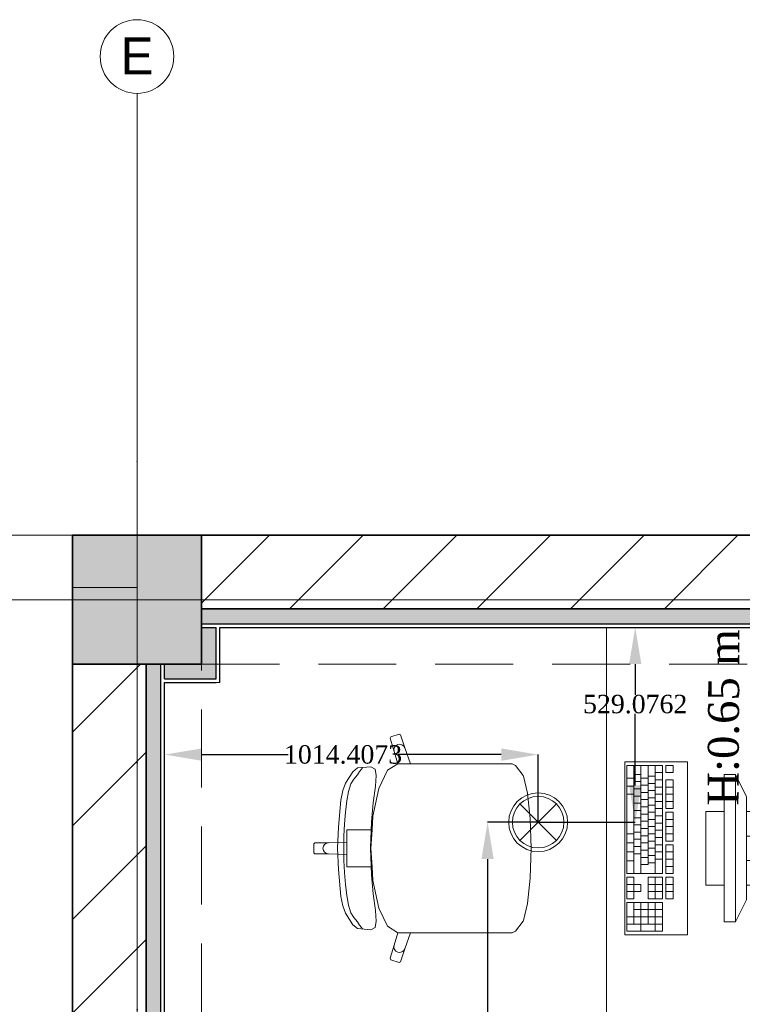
# Model space of a CAD drawing. Header units: inches. Extents: x -78787 to 29484, y -9517 to 23232.
# Tile 250 of 256: x 2012 to 3975, y 16945 to 19618. Entities that reach past the tile are written whole.
import ezdxf
from ezdxf import colors
from ezdxf.entities.mleader import LeaderData, LeaderLine
from ezdxf.enums import TextEntityAlignment as Align
from ezdxf.math import Vec2, Vec3

# ---------------------------------------------------------------- set-up
doc = ezdxf.new("R2010")
doc.units = ezdxf.units.IN
doc.header["$MEASUREMENT"] = 0
doc.linetypes.add('Dot & Dashed', pattern=[670.277762, 317.5, -176.388889, 0, -176.388874])
doc.linetypes.add('Hidden', pattern=[317.5, 211.666667, -105.833333])
for name, color, linetype in [('- განათება', 7, 'Continuous'), ('- მექანიკური ნაწილი', 7, 'Continuous'), ('- საშტეფცელო როზეტები', 7, 'Continuous'), ('New_Structural - Bearing', 7, 'Continuous'), ('Structural - Bearing', 7, 'Continuous'), ('Structural - Grid', 7, 'Continuous')]:
    doc.layers.add(name, color=color, linetype=linetype)
for name, color, linetype, lineweight in [('New_Interior - Furniture _Pen_No__1', 7, 'Continuous', 13), ('New_Structural - Bearing_Pen_No__1', 7, 'Continuous', 13), ('Structural - Bearing_Pen_No__1', 7, 'Continuous', 13), ('Structural - Bearing_Pen_No__20', 1, 'Continuous', 0), ('Structural - Bearing_Pen_No__27', 7, 'Continuous', 35)]:
    doc.layers.add(name, color=color, linetype=linetype, lineweight=lineweight)
for name, color, linetype, lineweight, true_color in [('New_Interior - Lamp_Pen_No__77', 7, 'Continuous', 20, 0xffeb28), ('New_Structural - Bearing_Pen_No__255', 7, 'Continuous', 13, 0xe8e8e8), ('New_Structural - Bearing_Pen_No__5', 7, 'Continuous', 25, 0x40a5ff), ('New_Structural - Bearing_Pen_No__57', 7, 'Continuous', 25, 0xdcd214), ('Structural - Bearing_Pen_No__102', 7, 'Continuous', 13, 0xcccccc), ('Structural - Bearing_Pen_No__161', 7, 'Continuous', 13, 0x6a6a6a), ('Structural - Bearing_Pen_No__28', 7, 'Continuous', 35, 0xa80f02), ('Structural - Grid_Pen_No__81', 7, 'Continuous', 20, 0x6a6a6a)]:
    doc.layers.add(name, color=color, linetype=linetype, lineweight=lineweight, true_color=true_color)
doc.styles.add('CT', font='ARIALN.TTF', dxfattribs={"height": 200})
doc.styles.add('GENERATED_STYLE_2', font='txt')
doc.styles.get("Standard").update_dxf_attribs({"font": 'arial.ttf'})
doc.dimstyles.get("Standard").update_dxf_attribs({"dimtxt": 0.18, "dimasz": 0.18, "dimexe": 0.18, "dimexo": 0.0625, "dimgap": 0.09, "dimtad": 0, "dimtih": 1, "dimtoh": 1, "dimdec": 4, "dimzin": 0, "dimdsep": 46, "dimtxsty": 'Standard', "dimcen": 0.09, "dimadec": 0, "dimazin": 0, "dimtfac": 1, "dimtdec": 4, "dimtofl": 0, "dimtmove": 0, "dimatfit": 3, "dimfxl": 1, "dimtolj": 1, "dimtzin": 0, "dimarcsym": 0})
pattern_1 = [(45, (0, 0), (-127.2792, 127.2792), [])]

# ---------------------------------------------------------------- blocks, each defined once
blk = doc.blocks.new('Slab_1', base_point=(-47183.8, 14488))
at = {"layer": 'Structural - Bearing_Pen_No__1', "color": 7, "linetype": 'Continuous', "lineweight": 13, "flags": 128}
blk.add_lwpolyline([(-47183.8, 14488), (1166.2, 14488), (1166.2, 32488), (-317.2, 32488), (-317.2, 39238), (-26465.1, 39238), (-29183.8, 32838), (-47183.8, 32838)], close=True, dxfattribs=at)
blk = doc.blocks.new('Wall_3', base_point=(1166.2, 39238))
at = {"layer": 'Structural - Bearing', "linetype": 'Continuous', "lineweight": 0, "true_color": 0x000000}
h = blk.add_hatch(dxfattribs=at)
h.set_pattern_fill('MASONRY_BLOCK', color=18, style=0, pattern_type=2)
h.set_pattern_definition(pattern_1)
h.paths.add_polyline_path([(-22833.8, 39038), (-17183.8, 39038), (-17183.8, 39238), (-22833.8, 39238)])
at = {"layer": 'Structural - Bearing_Pen_No__27', "color": 7, "linetype": 'Continuous', "lineweight": 35, "flags": 128}
for points in [[(-17183.8, 39238), (-22833.8, 39238)], [(-22833.8, 39038), (-17183.8, 39038)]]:
    blk.add_lwpolyline(points, dxfattribs=at)
blk = doc.blocks.new('Wall_16', base_point=(-23183.8, 32838))
at = {"layer": 'Structural - Bearing', "linetype": 'Continuous', "lineweight": 0, "true_color": 0x000000}
h = blk.add_hatch(dxfattribs=at)
h.set_pattern_fill('MASONRY_BLOCK', color=18, style=0, pattern_type=2)
h.set_pattern_definition(pattern_1)
h.paths.add_polyline_path([(-22983.8, 38888), (-23183.8, 38888), (-23183.8, 36440.1), (-22983.8, 36440.1)])
at = {"layer": 'Structural - Bearing_Pen_No__27', "color": 7, "linetype": 'Continuous', "lineweight": 35, "flags": 128}
for points in [[(-23183.8, 38888), (-23183.8, 36440.1)], [(-22983.8, 36440.1), (-22983.8, 38888)]]:
    blk.add_lwpolyline(points, dxfattribs=at)
blk = doc.blocks.new('Wall_98', base_point=(-22983.8, 39038))
at = {"layer": 'New_Structural - Bearing_Pen_No__57', "linetype": 'Continuous', "lineweight": 25, "true_color": 0xdcd214}
blk.add_hatch(color=52, dxfattribs=at).paths.add_polyline_path([(-22943.8, 38888), (-22983.8, 38888), (-22983.8, 36440.1), (-22943.8, 36440.1)])
at = {"layer": 'New_Structural - Bearing_Pen_No__1', "color": 7, "linetype": 'Continuous', "lineweight": 13, "flags": 128}
for points in [[(-22983.8, 36440.1), (-22943.8, 36440.1)], [(-22943.8, 36440.1), (-22933.8, 36440.1)]]:
    blk.add_lwpolyline(points, dxfattribs=at)
at = {"layer": 'New_Structural - Bearing_Pen_No__5', "color": 161, "linetype": 'Continuous', "lineweight": 25, "true_color": 0x40a5ff}
blk.add_line((-22943.8, 36440.1), (-22943.8, 38888), dxfattribs=at)
at = {"layer": 'New_Structural - Bearing_Pen_No__5', "color": 161, "linetype": 'Continuous', "lineweight": 25, "true_color": 0x40a5ff, "flags": 128}
for points in [[(-22983.8, 38888), (-22983.8, 36440.1)], [(-22933.8, 38848), (-22933.8, 38888)], [(-22933.8, 36440.1), (-22933.8, 38838)]]:
    blk.add_lwpolyline(points, dxfattribs=at)
blk = doc.blocks.new('Wall_144', base_point=(-22833.8, 39038))
at = {"layer": 'New_Structural - Bearing_Pen_No__255', "linetype": 'Continuous', "lineweight": 13, "true_color": 0xe8e8e8}
for points in [[(-22793.8, 38888), (-22793.8, 38988), (-22833.8, 38988), (-22833.8, 38888)], [(-22833.8, 38888), (-22833.8, 38848), (-22793.8, 38848)], [(-22793.8, 38888), (-22833.8, 38888), (-22793.8, 38848)]]:
    blk.add_hatch(color=254, dxfattribs=at).paths.add_polyline_path(points)
at = {"layer": 'New_Structural - Bearing_Pen_No__1', "color": 7, "linetype": 'Continuous', "lineweight": 13, "flags": 128}
for points in [[(-22833.8, 38988), (-22793.8, 38988)], [(-22783.8, 38838), (-22793.8, 38838)]]:
    blk.add_lwpolyline(points, dxfattribs=at)
at = {"layer": 'New_Structural - Bearing_Pen_No__5', "color": 161, "linetype": 'Continuous', "lineweight": 25, "true_color": 0x40a5ff}
for p, q in [((-22793.8, 38888), (-22793.8, 38988)), ((-22793.8, 38848), (-22793.8, 38888)), ((-22833.8, 38848), (-22793.8, 38848))]:
    blk.add_line(p, q, dxfattribs=at)
at = {"layer": 'New_Structural - Bearing_Pen_No__5', "color": 161, "linetype": 'Continuous', "lineweight": 25, "true_color": 0x40a5ff, "flags": 128}
blk.add_lwpolyline([(-22783.8, 38838), (-22783.8, 38988)], dxfattribs=at)
blk = doc.blocks.new('Wall_145', base_point=(-22833.8, 38888))
at = {"layer": 'New_Structural - Bearing_Pen_No__255', "linetype": 'Continuous', "lineweight": 13, "true_color": 0xe8e8e8}
blk.add_hatch(color=254, dxfattribs=at).paths.add_polyline_path([(-22833.8, 38888), (-22933.8, 38888), (-22933.8, 38848), (-22833.8, 38848)])
at = {"layer": 'New_Structural - Bearing_Pen_No__1', "color": 7, "linetype": 'Continuous', "lineweight": 13, "flags": 128}
blk.add_lwpolyline([(-22933.8, 38888), (-22933.8, 38848)], dxfattribs=at)
at = {"layer": 'New_Structural - Bearing_Pen_No__5', "color": 161, "linetype": 'Continuous', "lineweight": 25, "true_color": 0x40a5ff}
for p, q in [((-22933.8, 38848), (-22833.8, 38848)), ((-22833.8, 38848), (-22793.8, 38848))]:
    blk.add_line(p, q, dxfattribs=at)
at = {"layer": 'New_Structural - Bearing_Pen_No__5', "color": 161, "linetype": 'Continuous', "lineweight": 25, "true_color": 0x40a5ff, "flags": 128}
blk.add_lwpolyline([(-22933.8, 38838), (-22793.8, 38838)], dxfattribs=at)
blk = doc.blocks.new('Wall_234', base_point=(-19138.9, 39038))
at = {"layer": 'New_Structural - Bearing_Pen_No__57', "linetype": 'Continuous', "lineweight": 25, "true_color": 0xdcd214}
blk.add_hatch(color=52, dxfattribs=at).paths.add_polyline_path([(-19238.9, 39038), (-22833.8, 39038), (-22833.8, 38998), (-19238.9, 38998)])
at = {"layer": 'New_Structural - Bearing_Pen_No__5', "color": 161, "linetype": 'Continuous', "lineweight": 25, "true_color": 0x40a5ff}
for p, q in [((-19238.9, 39038), (-19238.9, 38998)), ((-19138.9, 38998), (-19138.9, 39038)), ((-22833.8, 38998), (-19238.9, 38998)), ((-19228.9, 38998), (-19148.9, 38998))]:
    blk.add_line(p, q, dxfattribs=at)
at = {"layer": 'New_Structural - Bearing_Pen_No__5', "color": 161, "linetype": 'Continuous', "lineweight": 25, "true_color": 0x40a5ff, "flags": 128}
for points in [[(-19238.9, 39038), (-22833.8, 39038)], [(-22833.8, 38988), (-22793.8, 38988)], [(-22783.8, 38988), (-19238.9, 38988)], [(-19228.9, 38988), (-19148.9, 38988)]]:
    blk.add_lwpolyline(points, dxfattribs=at)
blk = doc.blocks.new('Column_3', base_point=(-23008.8, 39063))
at = {"layer": 'Structural - Bearing_Pen_No__161', "linetype": 'Continuous', "lineweight": 0, "true_color": 0x6a6a6a}
blk.add_hatch(color=251, dxfattribs=at).paths.add_polyline_path([(-22833.8, 38888), (-22833.8, 39238), (-23183.8, 39238), (-23183.8, 38888)])
at = {"layer": 'Structural - Bearing_Pen_No__20', "color": 1, "linetype": 'Continuous', "lineweight": 0}
for p, q in [((-23008.8, 39143), (-23008.8, 39318)), ((-23088.8, 39063), (-23263.8, 39063)), ((-22928.8, 39063), (-22753.8, 39063)), ((-23008.8, 38983), (-23008.8, 38808))]:
    blk.add_line(p, q, dxfattribs=at)
blk.add_point((-23008.8, 39063), dxfattribs=at)
at = {"layer": 'Structural - Bearing_Pen_No__28', "color": 14, "linetype": 'Continuous', "lineweight": 35, "true_color": 0xa80f02, "flags": 128}
blk.add_lwpolyline([(-22833.8, 38888), (-22833.8, 39238), (-23183.8, 39238), (-23183.8, 38888)], close=True, dxfattribs=at)
blk = doc.blocks.new('Standard grid marker')
at = {"layer": 'Structural - Grid_Pen_No__81', "color": 251, "linetype": 'Continuous', "lineweight": 20, "true_color": 0x6a6a6a}
blk.add_line((1000, 0), (51328.1, 0), dxfattribs=at)
at = {"layer": 'Structural - Grid_Pen_No__81', "color": 251, "lineweight": 20, "true_color": 0x6a6a6a, "style": 'GENERATED_STYLE_2'}
for tag, p in [('AC_MarkerText_1_0', (-100, -144)), ('AC_MarkerText_1_1', (52428.1, -144))]:
    blk.add_attdef(tag, text='', height=100, rotation=180, dxfattribs=at).set_placement(p, align=Align.TOP_CENTER)
blk = doc.blocks.new('Standard grid marker_2')
at = {"layer": 'Structural - Grid_Pen_No__81', "color": 251, "linetype": 'Continuous', "lineweight": 20, "true_color": 0x6a6a6a}
for p, q in [((1000, 0), (27734.9, 0)), ((27734.9, 0), (28734.9, 0))]:
    blk.add_line(p, q, dxfattribs=at)
blk.add_circle((28834.9, 0), 100, dxfattribs=at)
blk.add_point((27734.9, 0), dxfattribs=at)
blk.add_point((27734.9, 0), dxfattribs=at)
at = {"layer": 'Structural - Grid_Pen_No__81', "color": 251, "lineweight": 20, "true_color": 0x6a6a6a, "style": 'GENERATED_STYLE_2'}
for tag, p in [('AC_MarkerText_1_0', (-1.5, -46.7)), ('AC_MarkerText_1_1', (28933.4, -46.7))]:
    blk.add_attdef(tag, text='', height=100, rotation=270, dxfattribs=at).set_placement(p, align=Align.TOP_CENTER)
blk = doc.blocks.new('Office Workstation Solo')
at = {"layer": 'New_Interior - Furniture _Pen_No__1', "color": 7, "linetype": 'Continuous', "lineweight": 13}
for p, q in [((-500, -200), (-700, -200)), ((-700, -200), (-700, -220)), ((-633.3, -220), (-633.3, -200)), ((-566.7, -220), (-566.7, -200)), ((-500, -220), (-500, -200)), ((-800, -250), (-740, -220)), ((-740, -220), (-460, -220)), ((-700, -220), (-500, -220)), ((-400, -250), (-460, -220)), ((-400, -250), (-800, -250)), ((-800, -250), (-800, -280)), ((-400, -280), (-400, -250)), ((-800, -280), (-400, -280)), ((-500, -280), (-700, -280)), ((-700, -280), (-700, -330)), ((-500, -330), (-500, -280)), ((-700, -330), (-500, -330)), ((-805.6, -419.1), (-825.2, -419.1)), ((-825.2, -419.1), (-825.2, -438.5)), ((-805.6, -438.5), (-805.6, -419.1)), ((-707.7, -419.1), (-786, -419.1)), ((-786, -419.1), (-786, -438.5)), ((-766.5, -438.5), (-766.5, -419.1)), ((-746.9, -438.5), (-746.9, -419.1)), ((-727.3, -438.5), (-727.3, -419.1)), ((-707.7, -438.5), (-707.7, -419.1)), ((-619.6, -419.1), (-697.9, -419.1)), ((-697.9, -419.1), (-697.9, -438.5)), ((-678.3, -438.5), (-678.3, -419.1)), ((-658.8, -438.5), (-658.8, -419.1)), ((-639.2, -438.5), (-639.2, -419.1)), ((-619.6, -438.5), (-619.6, -419.1)), ((-531.5, -419.1), (-609.8, -419.1)), ((-609.8, -419.1), (-609.8, -438.5)), ((-590.2, -438.5), (-590.2, -419.1)), ((-570.6, -438.5), (-570.6, -419.1)), ((-551, -438.5), (-551, -419.1)), ((-531.5, -438.5), (-531.5, -419.1)), ((-462.9, -419.1), (-521.7, -419.1)), ((-521.7, -419.1), (-521.7, -438.5)), ((-502.1, -438.5), (-502.1, -419.1)), ((-482.5, -438.5), (-482.5, -419.1)), ((-462.9, -438.5), (-462.9, -419.1)), ((-825.2, -438.5), (-805.6, -438.5)), ((-531.5, -448.2), (-825.2, -448.2)), ((-825.2, -448.2), (-825.2, -545.2)), ((-805.6, -467.6), (-805.6, -448.2)), ((-786, -438.5), (-707.7, -438.5)), ((-786, -467.6), (-786, -448.2)), ((-766.5, -467.6), (-766.5, -448.2)), ((-746.9, -467.6), (-746.9, -448.2)), ((-727.3, -467.6), (-727.3, -448.2)), ((-707.7, -467.6), (-707.7, -448.2)), ((-697.9, -438.5), (-619.6, -438.5)), ((-688.1, -467.6), (-688.1, -448.2)), ((-668.5, -467.6), (-668.5, -448.2)), ((-649, -467.6), (-649, -448.2)), ((-629.4, -467.6), (-629.4, -448.2)), ((-609.8, -438.5), (-531.5, -438.5)), ((-609.8, -467.6), (-609.8, -448.2)), ((-590.2, -467.6), (-590.2, -448.2)), ((-570.6, -467.6), (-570.6, -448.2)), ((-531.5, -545.2), (-531.5, -448.2)), ((-521.7, -438.5), (-462.9, -438.5)), ((-462.9, -448.2), (-521.7, -448.2)), ((-521.7, -448.2), (-521.7, -487)), ((-502.1, -487), (-502.1, -448.2)), ((-482.5, -487), (-482.5, -448.2)), ((-462.9, -487), (-462.9, -448.2)), ((-374.8, -448.2), (-453.1, -448.2)), ((-453.1, -448.2), (-453.1, -545.2)), ((-433.5, -525.8), (-433.5, -448.2)), ((-414, -545.2), (-414, -448.2)), ((-394.4, -545.2), (-394.4, -448.2)), ((-374.8, -545.2), (-374.8, -448.2)), ((-825.2, -467.6), (-531.5, -467.6)), ((-795.8, -487), (-795.8, -467.6)), ((-776.3, -487), (-776.3, -467.6)), ((-756.7, -487), (-756.7, -467.6)), ((-737.1, -487), (-737.1, -467.6)), ((-717.5, -487), (-717.5, -467.6)), ((-697.9, -487), (-697.9, -467.6)), ((-678.3, -487), (-678.3, -467.6)), ((-658.8, -487), (-658.8, -467.6)), ((-639.2, -487), (-639.2, -467.6)), ((-619.6, -487), (-619.6, -467.6)), ((-600, -487), (-600, -467.6)), ((-580.4, -487), (-580.4, -467.6)), ((-560.8, -487), (-560.8, -467.6)), ((-521.7, -467.6), (-462.9, -467.6)), ((-453.1, -467.6), (-374.8, -467.6)), ((-825.2, -487), (-555.9, -487)), ((-825.2, -506.4), (-531.5, -506.4)), ((-800.7, -525.8), (-800.7, -506.4)), ((-790.9, -506.4), (-790.9, -487)), ((-781.1, -525.8), (-781.1, -506.4)), ((-771.4, -506.4), (-771.4, -487)), ((-761.6, -525.8), (-761.6, -506.4)), ((-751.8, -506.4), (-751.8, -487)), ((-742, -525.8), (-742, -506.4)), ((-732.2, -506.4), (-732.2, -487)), ((-722.4, -525.8), (-722.4, -506.4)), ((-712.6, -506.4), (-712.6, -487)), ((-702.8, -525.8), (-702.8, -506.4)), ((-693, -506.4), (-693, -487)), ((-683.2, -525.8), (-683.2, -506.4)), ((-673.4, -506.4), (-673.4, -487)), ((-663.6, -525.8), (-663.6, -506.4)), ((-653.9, -506.4), (-653.9, -487)), ((-644.1, -525.8), (-644.1, -506.4)), ((-634.3, -506.4), (-634.3, -487)), ((-624.5, -525.8), (-624.5, -506.4)), ((-614.7, -506.4), (-614.7, -487)), ((-604.9, -525.8), (-604.9, -506.4)), ((-595.1, -506.4), (-595.1, -487)), ((-585.3, -525.8), (-585.3, -506.4)), ((-575.5, -506.4), (-575.5, -487)), ((-555.9, -506.4), (-555.9, -487)), ((-521.7, -487), (-462.9, -487)), ((-482.5, -506.4), (-502.1, -506.4)), ((-502.1, -506.4), (-502.1, -525.8)), ((-482.5, -525.8), (-482.5, -506.4)), ((-453.1, -487), (-394.4, -487)), ((-453.1, -506.4), (-374.8, -506.4)), ((-825.2, -525.8), (-531.5, -525.8)), ((-790.9, -545.2), (-790.9, -525.8)), ((-768.9, -545.2), (-768.9, -525.8)), ((-746.9, -545.2), (-746.9, -525.8)), ((-639.2, -545.2), (-639.2, -525.8)), ((-614.7, -545.2), (-614.7, -525.8)), ((-590.2, -545.2), (-590.2, -525.8)), ((-565.7, -545.2), (-565.7, -525.8)), ((-502.1, -525.8), (-521.7, -525.8)), ((-521.7, -525.8), (-521.7, -545.2)), ((-502.1, -545.2), (-502.1, -525.8)), ((-502.1, -525.8), (-482.5, -525.8)), ((-462.9, -525.8), (-482.5, -525.8)), ((-482.5, -545.2), (-482.5, -525.8)), ((-462.9, -545.2), (-462.9, -525.8)), ((-453.1, -525.8), (-394.4, -525.8)), ((-825.2, -545.2), (-531.5, -545.2)), ((-521.7, -545.2), (-462.9, -545.2)), ((-453.1, -545.2), (-374.8, -545.2)), ((-797.9, -826.3), (-824.7, -847.4)), ((-795.8, -825.4), (-797.9, -826.3)), ((-749.9, -814.7), (-795.8, -825.4)), ((-681.1, -807.6), (-749.9, -814.7)), ((-680, -807.5), (-681.1, -807.6)), ((-600, -805), (-680, -807.5)), ((-600, -805), (-520, -807.5)), ((-520, -807.5), (-518.9, -807.6)), ((-518.9, -807.6), (-450.1, -814.7)), ((-450.1, -814.7), (-404.2, -825.4)), ((-404.2, -825.4), (-402.1, -826.3)), ((-402.1, -826.3), (-375.3, -847.4)), ((-824.7, -847.4), (-829.3, -856)), ((-375.3, -847.4), (-370.7, -856)), ((-829.3, -856), (-829.3, -887.1)), ((-370.7, -856), (-370.7, -887.1)), ((-829.3, -887.1), (-829.3, -923.2)), ((-370.7, -887.1), (-370.7, -923.2)), ((-829.3, -923.2), (-829.3, -1132.3)), ((-370.7, -923.2), (-370.7, -1132.3)), ((-872.6, -1148), (-908.1, -1159.4)), ((-872.6, -1148), (-877.8, -1150.8)), ((-829.3, -1132.3), (-872.6, -1148)), ((-829.3, -1166.5), (-829.3, -1132.3)), ((-370.7, -1166.5), (-370.7, -1132.3)), ((-370.7, -1132.3), (-327.4, -1148)), ((-327.4, -1148), (-322.2, -1150.8)), ((-327.4, -1148), (-291.9, -1159.4)), ((-908.1, -1159.4), (-910, -1163.1)), ((-910, -1163.1), (-902.5, -1185.9)), ((-881.4, -1155.4), (-883, -1161)), ((-883, -1161), (-882.3, -1166.8)), ((-882.3, -1166.8), (-879.5, -1171.9)), ((-877.8, -1150.8), (-881.4, -1155.4)), ((-879.5, -1171.9), (-874.8, -1175.5)), ((-874.8, -1175.5), (-869.2, -1177.1)), ((-863.3, -1176.4), (-829.2, -1166.7)), ((-829.3, -1166.5), (-829.2, -1166.7)), ((-829.2, -1166.7), (-811.8, -1194.6)), ((-370.8, -1166.7), (-388.2, -1194.6)), ((-370.7, -1166.5), (-370.8, -1166.7)), ((-336.7, -1176.4), (-370.8, -1166.7)), ((-325.2, -1175.5), (-330.8, -1177.1)), ((-320.5, -1171.9), (-325.2, -1175.5)), ((-322.2, -1150.8), (-318.6, -1155.4)), ((-317.7, -1166.8), (-320.5, -1171.9)), ((-318.6, -1155.4), (-317, -1161)), ((-317, -1161), (-317.7, -1166.8)), ((-290, -1163.1), (-297.5, -1185.9)), ((-291.9, -1159.4), (-290, -1163.1)), ((-902.5, -1185.9), (-898.7, -1187.8)), ((-898.7, -1187.8), (-863.3, -1176.4)), ((-869.2, -1177.1), (-863.3, -1176.4)), ((-811.8, -1194.6), (-762.1, -1218.4)), ((-388.2, -1194.6), (-437.9, -1218.4)), ((-330.8, -1177.1), (-336.7, -1176.4)), ((-301.3, -1187.8), (-336.7, -1176.4)), ((-297.5, -1185.9), (-301.3, -1187.8)), ((-814.7, -1228.1), (-821.4, -1239.7)), ((-797.5, -1225.1), (-814.7, -1228.1)), ((-768.5, -1227.7), (-797.5, -1225.1)), ((-723.2, -1233.5), (-768.5, -1227.7)), ((-762.1, -1218.4), (-687.7, -1234.2)), ((-437.9, -1218.4), (-512.3, -1234.2)), ((-476.8, -1233.5), (-431.5, -1227.7)), ((-431.5, -1227.7), (-402.5, -1225.1)), ((-402.5, -1225.1), (-385.3, -1228.1)), ((-385.3, -1228.1), (-378.6, -1239.7)), ((-821.4, -1239.7), (-818.1, -1275.8)), ((-672.3, -1238.2), (-723.2, -1233.5)), ((-687.7, -1234.2), (-650.3, -1236.6)), ((-600, -1240.5), (-672.3, -1238.2)), ((-650.3, -1236.6), (-600, -1239.8)), ((-650.3, -1236.6), (-650.3, -1275.3)), ((-549.7, -1236.6), (-600, -1239.8)), ((-600, -1240.5), (-527.7, -1238.2)), ((-512.3, -1234.2), (-549.7, -1236.6)), ((-549.7, -1236.6), (-549.7, -1275.3)), ((-527.7, -1238.2), (-476.8, -1233.5)), ((-378.6, -1239.7), (-381.9, -1275.8)), ((-815, -1265.2), (-818.8, -1262.6)), ((-818.1, -1275.8), (-807.6, -1289)), ((-808.8, -1270.4), (-815, -1265.2)), ((-799.7, -1276.5), (-808.8, -1270.4)), ((-788, -1286.6), (-799.7, -1276.5)), ((-650.3, -1275.3), (-650.3, -1305.3)), ((-549.7, -1275.3), (-549.7, -1305.3)), ((-412, -1286.6), (-400.3, -1276.5)), ((-400.3, -1276.5), (-391.2, -1270.4)), ((-381.9, -1275.8), (-392.4, -1289)), ((-391.2, -1270.4), (-385, -1265.2)), ((-385, -1265.2), (-381.2, -1262.6)), ((-807.6, -1289), (-776.5, -1309)), ((-774.8, -1294.3), (-788, -1286.6)), ((-776.5, -1309), (-756.6, -1316.3)), ((-754.5, -1300.5), (-774.8, -1294.3)), ((-728.5, -1305.5), (-754.5, -1300.5)), ((-698.5, -1309.2), (-728.5, -1305.5)), ((-666.1, -1311.7), (-698.5, -1309.2)), ((-650.3, -1305.3), (-616.9, -1305.3)), ((-616.9, -1305.3), (-600, -1305.3)), ((-616.9, -1305.3), (-615.1, -1355.1)), ((-583.1, -1305.3), (-600, -1305.3)), ((-583.1, -1305.3), (-584.9, -1355.1)), ((-549.7, -1305.3), (-583.1, -1305.3)), ((-533.9, -1311.7), (-501.5, -1309.2)), ((-501.5, -1309.2), (-471.5, -1305.5)), ((-471.5, -1305.5), (-445.5, -1300.5)), ((-445.5, -1300.5), (-425.2, -1294.3)), ((-423.5, -1309), (-443.4, -1316.3)), ((-425.2, -1294.3), (-412, -1286.6)), ((-392.4, -1289), (-423.5, -1309)), ((-756.6, -1316.3), (-730.7, -1321.1)), ((-730.7, -1321.1), (-657.5, -1328.1)), ((-632.7, -1313.2), (-666.1, -1311.7)), ((-657.5, -1328.1), (-600, -1330.2)), ((-600, -1313.6), (-632.7, -1313.2)), ((-600, -1313.6), (-567.3, -1313.2)), ((-542.5, -1328.1), (-600, -1330.2)), ((-567.3, -1313.2), (-533.9, -1311.7)), ((-469.3, -1321.1), (-542.5, -1328.1)), ((-443.4, -1316.3), (-469.3, -1321.1)), ((-615.1, -1355.1), (-613.9, -1360.8)), ((-615.1, -1355.1), (-615.1, -1392)), ((-613.9, -1360.8), (-610.7, -1365.7)), ((-586.1, -1360.8), (-589.3, -1365.7)), ((-584.9, -1355.1), (-586.1, -1360.8)), ((-584.9, -1355.1), (-584.9, -1392)), ((-610.7, -1365.7), (-605.8, -1368.9)), ((-605.8, -1368.9), (-600, -1370.1)), ((-594.2, -1368.9), (-600, -1370.1)), ((-589.3, -1365.7), (-594.2, -1368.9)), ((-615.1, -1392), (-612.1, -1395)), ((-612.1, -1395), (-600, -1395)), ((-587.9, -1395), (-600, -1395)), ((-584.9, -1392), (-587.9, -1395))]:
    blk.add_line(p, q, dxfattribs=at)
at = {"layer": 'New_Interior - Furniture _Pen_No__1', "color": 7, "linetype": 'Continuous', "lineweight": 13, "flags": 128}
for points in [[(0, 0), (-1200, 0), (-1200, -600), (0, -600)], [(-835, -380), (-835, -550), (-365, -550), (-365, -380)]]:
    blk.add_lwpolyline(points, close=True, dxfattribs=at)
blk = doc.blocks.new('Beam_5', base_point=(-23008.8, 14663))
at = {"layer": 'Structural - Bearing_Pen_No__102', "color": 254, "linetype": 'Hidden', "lineweight": 13, "true_color": 0xcccccc}
for p, q in [((-23183.8, 32838), (-23183.8, 39096.2)), ((-23008.8, 39096.2), (-23183.8, 39096.2)), ((-22833.8, 32838), (-22833.8, 38888))]:
    blk.add_line(p, q, dxfattribs=at)
at = {"layer": 'Structural - Bearing_Pen_No__102', "color": 254, "linetype": 'Dot & Dashed', "lineweight": 13, "true_color": 0xcccccc}
blk.add_line((-23008.8, 14663), (-23008.8, 39096.2), dxfattribs=at)
blk = doc.blocks.new('Beam_14', base_point=(-23008.8, 39063))
at = {"layer": 'Structural - Bearing_Pen_No__102', "color": 254, "linetype": 'Hidden', "lineweight": 13, "true_color": 0xcccccc}
for p, q in [((-23008.8, 39238), (991.2, 39238)), ((-23008.8, 39096.2), (-23008.8, 39238)), ((-22833.8, 38888), (-17183.8, 38888))]:
    blk.add_line(p, q, dxfattribs=at)
at = {"layer": 'Structural - Bearing_Pen_No__102', "color": 254, "linetype": 'Dot & Dashed', "lineweight": 13, "true_color": 0xcccccc}
blk.add_line((-23008.8, 39063), (991.2, 39063), dxfattribs=at)
blk = doc.blocks.new('Recessed Spot')
at = {"layer": 'New_Interior - Lamp_Pen_No__77', "color": 2, "linetype": 'Continuous', "lineweight": 20, "true_color": 0xffeb28}
for q in [(-49.5, 49.5), (49.5, 49.5), (-49.5, -49.5), (49.5, -49.5)]:
    blk.add_line((0, 0), q, dxfattribs=at)
at = {"layer": 'New_Interior - Lamp_Pen_No__77', "color": 2, "linetype": 'Continuous', "lineweight": 20, "true_color": 0xffeb28, "flags": 128}
blk.add_lwpolyline([(80, 0, 1), (-80, 0, 1)], format="xyb", close=True, dxfattribs=at)
at = {"layer": 'New_Interior - Lamp_Pen_No__77', "color": 2, "linetype": 'Continuous', "lineweight": 20, "true_color": 0xffeb28}
blk.add_circle((0, 0), 70, dxfattribs=at)
blk = doc.blocks.new('_DotSmall')
at = {"color": 0, "linetype": 'ByBlock', "const_width": 0.5}
blk.add_lwpolyline([(-0.0625, 0, 1), (0.0625, 0, 1)], format="xyb", close=True, dxfattribs=at)
blk = doc.blocks.new('*D801')
at = {"layer": '- განათება', "color": 0, "lineweight": -2, "transparency": 16777216}
for p, q in [((3427.3, 17968.4), (3684.1, 17968.4)), ((3683.9, 17868.4), (3683.9, 17785.3)), ((3683.9, 17539.3), (3683.9, 17733.9)), ((3420.4, 17439.3), (3684.1, 17439.3))]:
    blk.add_line(p, q, dxfattribs=at)
at = {"layer": '- განათება', "color": 0, "transparency": 16777216}
for points in [[(3667.3, 17868.4), (3700.6, 17868.4), (3683.9, 17968.4)], [(3667.3, 17539.3), (3700.6, 17539.3), (3683.9, 17439.3)]]:
    blk.add_solid(points, dxfattribs=at)
at = {"layer": 'Defpoints', "color": 0, "transparency": 16777216}
for p in [(3427.2, 17968.4), (3420.3, 17439.3), (3683.9, 17439.3)]:
    blk.add_point(p, dxfattribs=at)
at = {"layer": '- განათება', "color": 0, "transparency": 16777216, "insert": (3683.9, 17759.6), "char_height": 50, "attachment_point": 5}
blk.add_mtext('\\A1;{\\fSylfaen|b0|i0|c0|p18;529.0762}', dxfattribs=at)
blk = doc.blocks.new('*D802')
at = {"layer": '- განათება', "color": 0, "lineweight": -2, "transparency": 16777216}
for p, q in [((2405.9, 17258.4), (2405.9, 17623)), ((2505.9, 17622.8), (2741.1, 17622.8)), ((3320.3, 17622.8), (3039.9, 17622.8)), ((3420.3, 17439.3), (3420.3, 17623))]:
    blk.add_line(p, q, dxfattribs=at)
at = {"layer": '- განათება', "color": 0, "transparency": 16777216}
for points in [[(2505.9, 17639.5), (2505.9, 17606.1), (2405.9, 17622.8)], [(3320.3, 17639.5), (3320.3, 17606.1), (3420.3, 17622.8)]]:
    blk.add_solid(points, dxfattribs=at)
at = {"layer": 'Defpoints', "color": 0, "transparency": 16777216}
for p in [(2405.9, 17622.8), (3420.3, 17439.3), (2405.9, 17258.3)]:
    blk.add_point(p, dxfattribs=at)
at = {"layer": '- განათება', "color": 0, "transparency": 16777216, "insert": (2890.5, 17622.8), "char_height": 50, "attachment_point": 5}
blk.add_mtext('\\A1;{\\fSylfaen|b0|i0|c0|p18;1014.4073}', dxfattribs=at)
blk = doc.blocks.new('*D812')
at = {"layer": '- განათება', "color": 0, "lineweight": -2, "transparency": 16777216}
for p, q in [((3420.3, 17439.3), (3282.9, 17439.3)), ((3283, 17339.3), (3283, 16795.7)), ((3283, 16239.3), (3283, 16744.4)), ((3420.3, 16139.3), (3282.9, 16139.3))]:
    blk.add_line(p, q, dxfattribs=at)
at = {"layer": '- განათება', "color": 0, "transparency": 16777216}
for points in [[(3266.4, 17339.3), (3299.7, 17339.3), (3283, 17439.3)], [(3266.4, 16239.3), (3299.7, 16239.3), (3283, 16139.3)]]:
    blk.add_solid(points, dxfattribs=at)
at = {"layer": 'Defpoints', "color": 0, "transparency": 16777216}
for p in [(3420.3, 17439.3), (3283, 16139.3), (3420.3, 16139.3)]:
    blk.add_point(p, dxfattribs=at)
at = {"layer": '- განათება', "color": 0, "transparency": 16777216, "insert": (3283, 16770.1), "char_height": 50, "attachment_point": 5}
blk.add_mtext('\\A1;{\\fSylfaen|b0|i0|c0|p18;1300.0000}', dxfattribs=at)

msp = doc.modelspace()

# ---------------------------------------------------------------- block references
at = {"layer": '- განათება', "color": 2, "linetype": 'Continuous', "lineweight": 20, "true_color": 0xffeb28, "zscale": 1000, "rotation": 270}
msp.add_blockref('Recessed Spot', (3420.33882, 17439.27898), dxfattribs=at)
at = {"layer": 'New_Interior - Furniture _Pen_No__1', "color": 7, "linetype": 'Continuous', "lineweight": 13, "zscale": 1000, "rotation": 269.9999999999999}
msp.add_blockref('Office Workstation Solo', (4205.93152, 16768.35514), dxfattribs=at)
at = {"layer": 'New_Structural - Bearing', "color": 7, "lineweight": 35}
for name, p in [('Wall_234', (6200.83621, 18018.35514)), ('Wall_144', (2505.93152, 18018.35514)), ('Wall_98', (2355.93152, 18018.35514)), ('Wall_145', (2505.93152, 17868.35514))]:
    msp.add_blockref(name, p, dxfattribs=at)
at = {"layer": 'Structural - Bearing', "color": 14, "lineweight": 35, "true_color": 0xa80f02}
msp.add_blockref('Column_3', (2330.93152, 18043.35514), dxfattribs=at)
at = {"layer": 'Structural - Bearing', "color": 7, "linetype": 'Continuous', "lineweight": 13}
msp.add_blockref('Slab_1', (-21844.06848, -6531.64486), dxfattribs=at)
at = {"layer": 'Structural - Bearing', "color": 254, "lineweight": 13, "true_color": 0xcccccc}
for name, p in [('Beam_14', (2330.93152, 18043.35514)), ('Beam_5', (2330.93152, -6356.64486))]:
    msp.add_blockref(name, p, dxfattribs=at)
at = {"layer": 'Structural - Bearing', "color": 7, "lineweight": 35}
for name, p in [('Wall_3', (26505.93152, 18218.35514)), ('Wall_16', (2155.93152, 11818.35514))]:
    msp.add_blockref(name, p, dxfattribs=at)
at = {"layer": 'Structural - Grid', "color": 8, "linetype": 'Continuous', "lineweight": 15}
ref = msp.add_blockref('Standard grid marker_2', (2330.93152, -9316.57065), dxfattribs=dict(at, zscale=1000, rotation=90))
ref.add_attrib('AC_MarkerText_1_1', 'E', dxfattribs={"layer": 'Structural - Grid_Pen_No__81', "color": 251, "lineweight": 20, "true_color": 0x6a6a6a, "height": 100, "rotation": 360, "style": 'GENERATED_STYLE_2'}).set_placement((2330.93152, 19570.17331), align=Align.TOP_CENTER)
at = {"layer": 'Structural - Grid', "color": 8, "linetype": 'Continuous', "lineweight": 15, "zscale": 1000, "rotation": 180}
msp.add_blockref('Standard grid marker', (29284.00379, 18043.35514), dxfattribs=at)

# ---------------------------------------------------------------- texts
at = {"layer": '- საშტეფცელო როზეტები', "color": 5, "insert": (3882.98229, 17963.50505), "char_height": 83.9644685, "attachment_point": 3, "rotation": 89.68932566}
msp.add_mtext_dynamic_manual_height_columns('{\\fSylfaen|b0|i0|c0|p18;H:0.65 m}', width=710.9466492, gutter_width=1.70068, heights=[0], dxfattribs=at)

# ---------------------------------------------------------------- dimensions: what is measured, and where the dimension line sits
at = {"layer": '- განათება', "color": 1}
for base, p1, p2, angle, picture, middle in [((3683.93997, 17439.27898), (3427.23739, 17968.35514), (3420.33873, 17439.27898), 270, '*D801', (3683.93997, 17759.64031)), ((2405.93152, 17622.80351), (3420.33878, 17439.27898), (2405.93152, 17258.30351), 180, '*D802', (2890.48858, 17622.80351)), ((3283.04068, 16139.27898), (3420.33882, 17439.27898), (3420.33882, 16139.27898), 270, '*D812', (3283.04068, 16770.06232))]:
    dim = msp.add_linear_dim(base=base, p1=p1, p2=p2, angle=angle, text='{\\fSylfaen|b0|i0|c0|p18;<>}', dimstyle='Standard', override={"dimtxt": 50, "dimasz": 100}, dxfattribs=at)
    dim.commit()
    dim.dimension.update_dxf_attribs({"geometry": picture, "text_midpoint": middle, "dimtype": 160})

# ---------------------------------------------------------------- leaders
at = {"layer": '- მექანიკური ნაწილი', "color": 7}
ml = msp.add_multileader_mtext('Standard', dxfattribs=at)
ml.set_content('{\\fSylfaen|b1|i0|c0|p18;\\C1;DB-HVAC\\C7;  \\fSylfaen|b0|i0|c0|p18;\\C1;QF-20          \\C7;N2XH-3X2.5}', color=7, style='CT')
ml.set_leader_properties()
ml.set_arrow_properties(name='DOTSMALL')
ml.build(insert=Vec2(0, 0))
ml.multileader.update_dxf_attribs({"has_dogleg": 0, "text_left_attachment_type": 6, "text_right_attachment_type": 6, "dogleg_length": 9, "arrow_head_size": 172.53719})
ctx = ml.context
ctx.base_point, ctx.char_height, ctx.arrow_head_size, ctx.landing_gap_size, ctx.plane_origin = Vec3(3954.16924, 12886.09797), 171.3007828, 172.53719, 57.5124, Vec3(-12778.88805, 2400.57405)
ctx.left_attachment, ctx.right_attachment, ctx.text_align_type = 6, 6, 1
notes = []
notes.append((ctx, [(0, (1, 1, 0), (5966.10336, 12886.09797), (-1, 0), 9, [(2, [(7269.5, 17281.5)], 0, [])])]))
ctx.mtext.insert, ctx.mtext.width, ctx.mtext.defined_height, ctx.mtext.alignment, ctx.mtext.flow_direction = Vec3(4955.6363, 13091.65891), 2531.4263669, 243.98464, 2, 5
for ctx, leaders in notes:
    for number, flags, end, landing, length, lines in leaders:
        leader = LeaderData()
        leader.index, (leader.has_last_leader_line, leader.has_dogleg_vector, leader.attachment_direction) = number, flags
        leader.last_leader_point, leader.dogleg_vector, leader.dogleg_length = Vec3(end), Vec3(landing), length
        for number, points, colour, breaks in lines:
            line = LeaderLine()
            line.index, line.vertices, line.color, line.breaks = number, Vec3.list(points), colors.encode_raw_color(colour), breaks
            leader.lines.append(line)
        ctx.leaders.append(leader)

doc.saveas('drawing.dxf')
